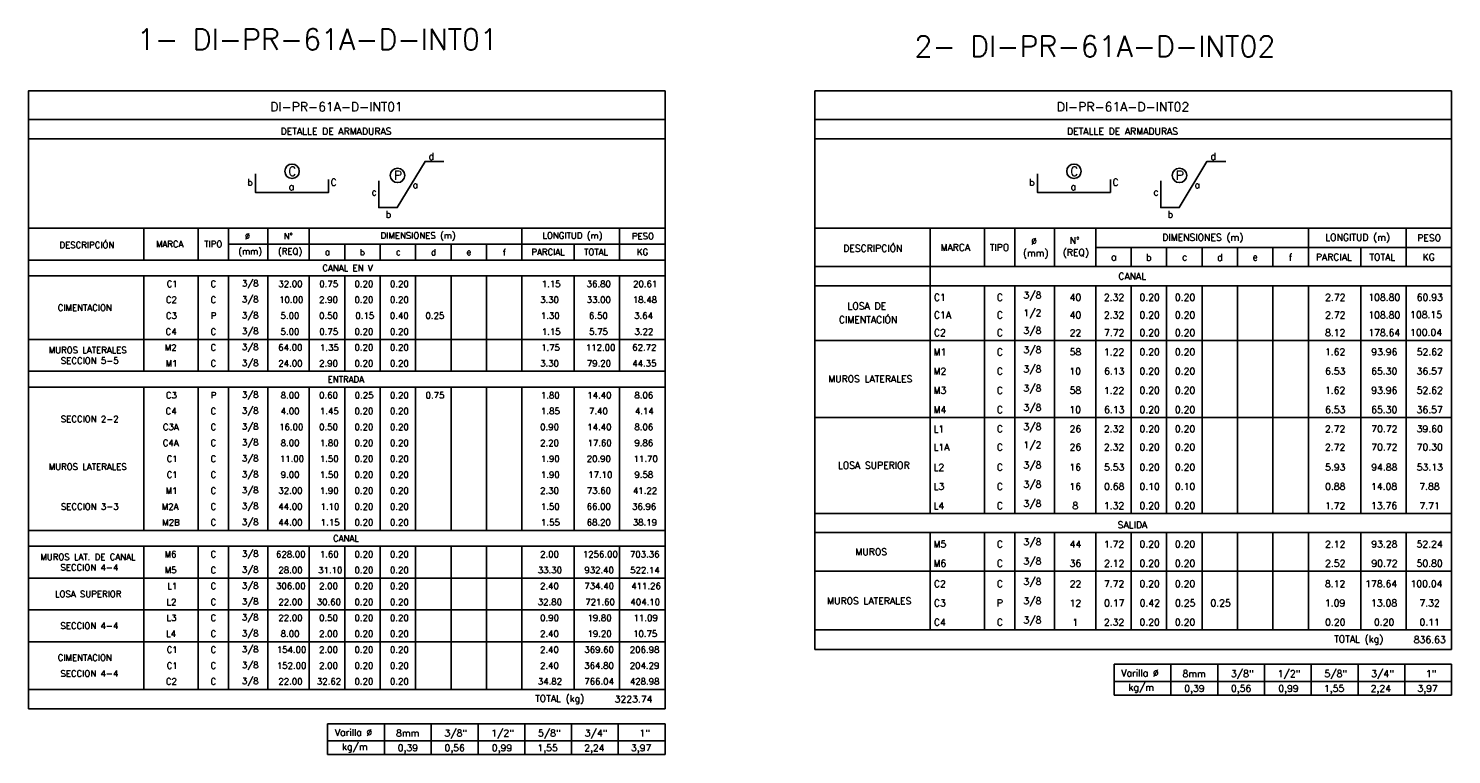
# Model space of a CAD drawing. Header units: metres. Extents: x -260 to 410, y 23 to 160.
# Tile 1 of 15: x -260 to -203, y 52 to 81. Entities that reach past the tile are written whole.
import ezdxf
from ezdxf.enums import TextEntityAlignment as Align

# ---------------------------------------------------------------- set-up
doc = ezdxf.new("R2010")
doc.units = ezdxf.units.M
for name, color, linetype in [('XREF-SE-CUADROS DE DESPIECE - HUAURA_PQT4$0$21', 3, 'Continuous'), ('XREF-SE-CUADROS DE DESPIECE - HUAURA_PQT4$0$21C', 3, 'Continuous'), ('XREF-SE-CUADROS DE DESPIECE - HUAURA_PQT4$0$23', 2, 'Continuous'), ('XREF-SE-CUADROS DE DESPIECE - HUAURA_PQT4$0$S-ANNO-TEXT', 7, 'Continuous'), ('XREF-SE-CUADROS DE DESPIECE - HUAURA_PQT4$0$S-LNWK-0006', 1, 'Continuous')]:
    doc.layers.add(name, color=color, linetype=linetype)
doc.styles.add('XREF-SE-CUADROS DE DESPIECE - HUAURA_PQT4$0$ROMANS-SP', font='romans.shx', dxfattribs={"width": 0.7})
doc.styles.add('XREF-SE-CUADROS DE DESPIECE - HUAURA_PQT4$0$TEGEPSA 100', font='romans.shx')

# ---------------------------------------------------------------- blocks, each defined once
blk = doc.blocks.new('XREF-SE-CUADROS DE DESPIECE - HUAURA_PQT4')
at = {"color": 3}
for p, q in [((-223.826, 72.91), (-223.826, 71.379)), ((-221.66, 72.91), (-221.66, 71.379)), ((-220.447, 72.91), (-220.447, 71.379)), ((-218.877, 72.91), (-218.877, 71.379)), ((-217.227, 72.91), (-217.227, 71.379)), ((-208.761, 72.91), (-208.761, 71.379)), ((-204.865, 72.91), (-204.865, 71.379)), ((-217.227, 72.14), (-203.057, 72.14)), ((-215.816, 72.14), (-215.816, 71.379)), ((-214.405, 72.14), (-214.405, 71.379)), ((-212.994, 72.14), (-212.994, 71.379)), ((-211.583, 72.14), (-211.583, 71.379)), ((-210.172, 72.14), (-210.172, 71.379)), ((-206.674, 72.14), (-206.674, 71.379)), ((-228.416, 71.379), (-203.057, 71.379)), ((-223.826, 71.379), (-223.826, 61.551)), ((-228.416, 70.617), (-203.057, 70.617)), ((-221.66, 70.617), (-221.66, 61.551)), ((-220.447, 70.617), (-220.447, 61.551)), ((-218.877, 70.617), (-218.877, 61.551)), ((-217.227, 70.617), (-217.227, 61.551)), ((-215.816, 70.617), (-215.816, 61.551)), ((-214.405, 70.617), (-214.405, 61.551)), ((-212.994, 70.617), (-212.994, 61.551)), ((-211.583, 70.617), (-211.583, 61.551)), ((-210.172, 70.617), (-210.172, 61.551)), ((-208.761, 70.617), (-208.761, 61.551)), ((-206.674, 70.617), (-206.674, 64.61)), ((-204.865, 70.617), (-204.865, 61.551)), ((-228.416, 68.441), (-203.057, 68.441)), ((-228.416, 65.377), (-203.057, 65.377)), ((-206.674, 64.61), (-206.674, 61.551)), ((-228.416, 61.551), (-223.826, 61.551)), ((-223.826, 61.551), (-203.057, 61.551)), ((-228.416, 60.789), (-203.057, 60.789)), ((-223.826, 60.789), (-223.826, 56.911)), ((-221.66, 60.789), (-221.66, 56.911)), ((-220.447, 60.789), (-220.447, 56.911)), ((-218.877, 60.789), (-218.877, 56.911)), ((-217.227, 60.789), (-217.227, 56.911)), ((-215.816, 60.789), (-215.816, 56.911)), ((-214.405, 60.789), (-214.405, 56.911)), ((-212.994, 60.789), (-212.994, 56.911)), ((-211.583, 60.789), (-211.583, 56.911)), ((-210.172, 60.789), (-210.172, 56.911)), ((-208.761, 60.789), (-208.761, 56.911)), ((-206.674, 60.789), (-206.674, 56.911)), ((-204.865, 60.789), (-204.865, 56.911)), ((-228.416, 59.257), (-203.057, 59.257)), ((-228.416, 56.911), (-203.057, 56.911))]:
    blk.add_line(p, q, dxfattribs=at)
at = {"layer": 'XREF-SE-CUADROS DE DESPIECE - HUAURA_PQT4$0$21'}
for p, q in [((-255.157, 72.91), (-255.157, 71.643)), ((-252.99, 72.91), (-252.99, 71.643)), ((-251.778, 72.91), (-251.778, 71.643)), ((-250.208, 72.91), (-250.208, 71.643)), ((-248.558, 72.91), (-248.558, 71.643)), ((-240.091, 72.91), (-240.091, 71.643)), ((-236.196, 72.91), (-236.196, 71.643)), ((-251.778, 72.276), (-234.387, 72.276)), ((-247.147, 72.276), (-247.147, 71.643)), ((-245.736, 72.276), (-245.736, 71.643)), ((-244.325, 72.276), (-244.325, 71.643)), ((-242.914, 72.276), (-242.914, 71.643)), ((-241.502, 72.276), (-241.502, 71.643)), ((-238.005, 72.276), (-238.005, 71.643)), ((-259.747, 71.643), (-234.387, 71.643)), ((-259.747, 71.01), (-234.387, 71.01)), ((-255.157, 71.01), (-255.157, 67.21)), ((-252.99, 71.01), (-252.99, 67.21)), ((-251.778, 71.01), (-251.778, 67.21)), ((-250.208, 71.01), (-250.208, 67.21)), ((-248.558, 71.01), (-248.558, 67.21)), ((-247.147, 71.01), (-247.147, 67.21)), ((-245.736, 71.01), (-245.736, 67.21)), ((-244.325, 71.01), (-244.325, 67.21)), ((-242.914, 71.01), (-242.914, 67.21)), ((-241.502, 71.01), (-241.502, 67.21)), ((-240.091, 71.01), (-240.091, 67.21)), ((-238.005, 71.01), (-238.005, 67.21)), ((-236.196, 71.01), (-236.196, 67.21)), ((-259.747, 68.476), (-234.387, 68.476)), ((-259.747, 67.21), (-234.387, 67.21)), ((-259.747, 66.576), (-234.387, 66.576)), ((-255.157, 66.576), (-255.157, 60.876)), ((-252.99, 66.576), (-252.99, 60.876)), ((-251.778, 66.576), (-251.778, 60.876)), ((-250.208, 66.576), (-250.208, 60.876)), ((-248.558, 66.576), (-248.558, 60.876)), ((-247.147, 66.576), (-247.147, 60.876)), ((-245.736, 66.576), (-245.736, 60.876)), ((-244.325, 66.576), (-244.325, 60.876)), ((-242.914, 66.576), (-242.914, 60.876)), ((-241.502, 66.576), (-241.502, 60.876)), ((-240.091, 66.576), (-240.091, 60.876)), ((-238.005, 66.576), (-238.005, 60.876)), ((-236.196, 66.576), (-236.196, 60.876)), ((-259.747, 60.876), (-234.387, 60.876)), ((-259.747, 60.243), (-234.387, 60.243)), ((-255.157, 60.243), (-255.157, 54.543)), ((-252.99, 60.243), (-252.99, 54.543)), ((-251.778, 60.243), (-251.778, 54.543)), ((-250.208, 60.243), (-250.208, 54.543)), ((-248.558, 60.243), (-248.558, 54.543)), ((-247.147, 60.243), (-247.147, 54.543)), ((-245.736, 60.243), (-245.736, 54.543)), ((-244.325, 60.243), (-244.325, 54.543)), ((-242.914, 60.243), (-242.914, 54.543)), ((-241.502, 60.243), (-241.502, 54.543)), ((-240.091, 60.243), (-240.091, 54.543)), ((-238.005, 60.243), (-238.005, 54.543)), ((-236.196, 60.243), (-236.196, 54.543)), ((-259.747, 58.976), (-234.387, 58.976)), ((-259.747, 57.71), (-234.387, 57.71)), ((-259.747, 56.443), (-234.387, 56.443)), ((-214.233, 55.546), (-214.233, 54.318)), ((-212.37, 55.546), (-212.37, 54.318)), ((-210.507, 55.546), (-210.507, 54.318)), ((-208.645, 55.546), (-208.645, 54.318)), ((-206.782, 55.546), (-206.782, 54.318)), ((-204.919, 55.546), (-204.919, 54.318)), ((-259.747, 54.543), (-234.387, 54.543)), ((-216.498, 54.858), (-203.057, 54.858)), ((-245.563, 53.178), (-245.563, 51.95)), ((-243.701, 53.178), (-243.701, 51.95)), ((-241.838, 53.178), (-241.838, 51.95)), ((-239.975, 53.178), (-239.975, 51.95)), ((-238.113, 53.178), (-238.113, 51.95)), ((-236.25, 53.178), (-236.25, 51.95)), ((-247.829, 52.49), (-234.387, 52.49))]:
    blk.add_line(p, q, dxfattribs=at)
at = {"layer": 'XREF-SE-CUADROS DE DESPIECE - HUAURA_PQT4$0$21C'}
for centre in [(-249.247, 75.177), (-218.098, 75.177), (-245.044, 75.012), (-213.895, 75.012)]:
    blk.add_circle(centre, 0.288, dxfattribs=at)
at = {"layer": 'XREF-SE-CUADROS DE DESPIECE - HUAURA_PQT4$0$23'}
for p, q in [((-228.416, 78.38), (-228.416, 56.137)), ((-203.057, 78.38), (-203.057, 56.137)), ((-259.747, 72.91), (-234.387, 72.91)), ((-228.416, 72.91), (-203.057, 72.91)), ((-228.416, 56.137), (-203.057, 56.137)), ((-216.498, 55.546), (-216.498, 54.318)), ((-216.498, 55.546), (-203.057, 55.546)), ((-216.498, 55.546), (-216.498, 54.318)), ((-203.057, 55.546), (-203.057, 54.318)), ((-216.498, 54.318), (-203.057, 54.318)), ((-259.747, 53.769), (-234.387, 53.769)), ((-247.829, 53.178), (-247.829, 51.95)), ((-247.829, 53.178), (-234.387, 53.178)), ((-247.829, 53.178), (-247.829, 51.95)), ((-234.387, 53.178), (-234.387, 51.95)), ((-247.829, 51.95), (-234.387, 51.95))]:
    blk.add_line(p, q, dxfattribs=at)
for points in [[(-234.387, 53.769), (-234.387, 78.38), (-259.747, 78.38), (-259.747, 53.769)], [(-203.057, 78.38), (-228.416, 78.38)], [(-234.387, 77.244), (-259.747, 77.244)], [(-203.057, 77.244), (-228.416, 77.244)], [(-234.387, 76.474), (-259.747, 76.474)], [(-203.057, 76.474), (-228.416, 76.474)]]:
    blk.add_lwpolyline(points, dxfattribs=at)
at = {"layer": 'XREF-SE-CUADROS DE DESPIECE - HUAURA_PQT4$0$S-LNWK-0006', "flags": 128}
for points in [[(-243.196, 75.568), (-243.949, 75.568), (-245.054, 73.731), (-245.791, 73.731), (-245.791, 74.798)], [(-212.047, 75.568), (-212.8, 75.568), (-213.905, 73.731), (-214.642, 73.731), (-214.642, 74.798)]]:
    blk.add_lwpolyline(points, dxfattribs=at)
at = {"layer": 'XREF-SE-CUADROS DE DESPIECE - HUAURA_PQT4$0$S-LNWK-0006'}
for points in [[(-247.789, 74.848), (-247.789, 74.338, -0.414214), (-247.803, 74.325), (-250.699, 74.325), (-250.699, 75.076)], [(-216.64, 74.848), (-216.64, 74.338, -0.414214), (-216.654, 74.325), (-219.549, 74.325), (-219.549, 75.076)]]:
    blk.add_lwpolyline(points, format="xyb", dxfattribs=at)
at = {"style": 'XREF-SE-CUADROS DE DESPIECE - HUAURA_PQT4$0$TEGEPSA 100'}
for s, height, p in [('Ø', 0.25, (-251.127, 72.468)), ('N°', 0.25, (-249.582, 72.468)), ('DIMENSIONES (m)', 0.25, (-245.72, 72.494)), ('LONGITUD (m)', 0.25, (-239.274, 72.494)), ('PESO', 0.25, (-235.709, 72.468)), ('N°', 0.27, (-218.269, 72.282)), ('DIMENSIONES (m)', 0.27, (-214.583, 72.413)), ('LONGITUD (m)', 0.27, (-208.09, 72.413)), ('PESO', 0.27, (-204.421, 72.391)), ('DESCRIPCIÓN', 0.25, (-258.512, 72.116)), ('MARCA', 0.25, (-254.668, 72.151)), ('TIPO', 0.25, (-252.745, 72.151)), ('(mm)', 0.25, (-251.387, 71.863)), ('(REQ)', 0.25, (-249.807, 71.861)), ('a', 0.25, (-247.938, 71.837)), ('b', 0.25, (-246.548, 71.83)), ('c', 0.25, (-245.111, 71.837)), ('d', 0.25, (-243.713, 71.83)), ('e', 0.25, (-242.298, 71.837)), ('f', 0.25, (-240.853, 71.826)), ('PARCIAL', 0.25, (-239.711, 71.835)), ('TOTAL', 0.25, (-237.611, 71.835)), ('KG', 0.25, (-235.508, 71.835)), ('DESCRIPCIÓN', 0.27, (-227.291, 71.971)), ('MARCA', 0.27, (-223.414, 72.01)), ('TIPO', 0.27, (-221.453, 72.01)), ('(mm)', 0.27, (-220.131, 71.785)), ('Ø', 0.27, (-219.803, 72.259)), ('(REQ)', 0.27, (-218.544, 71.808)), ('a', 0.27, (-216.618, 71.626)), ('b', 0.27, (-215.229, 71.617)), ('c', 0.27, (-213.792, 71.626)), ('d', 0.27, (-212.394, 71.617)), ('e', 0.27, (-210.983, 71.626)), ('f', 0.27, (-209.537, 71.615)), ('PARCIAL', 0.27, (-208.461, 71.625)), ('TOTAL', 0.27, (-206.33, 71.625)), ('KG', 0.27, (-204.208, 71.625)), ('C1', 0.25, (-254.24, 70.567)), ('C', 0.25, (-252.493, 70.568)), ('3/8', 0.25, (-251.243, 70.587)), ('32.00', 0.25, (-249.792, 70.568)), ('0.75', 0.25, (-248.16, 70.568)), ('0.20', 0.25, (-246.757, 70.568)), ('0.20', 0.25, (-245.346, 70.568)), ('1.15', 0.25, (-239.301, 70.567)), ('36.80', 0.25, (-237.51, 70.568)), ('20.61', 0.25, (-235.661, 70.567)), ('C1', 0.27, (-223.677, 70.023)), ('C', 0.27, (-221.171, 70.023)), (' 3/8', 0.27, (-220.297, 70.11)), ('40', 0.27, (-218.27, 70.023)), ('2.32', 0.27, (-216.905, 70.023)), ('0.20', 0.27, (-215.488, 70.023)), ('0.20', 0.27, (-214.077, 70.023)), ('2.72', 0.27, (-208.094, 70.023)), ('108.80', 0.27, (-206.372, 70.023)), ('60.93', 0.27, (-204.444, 70.023)), ('CIMENTACION', 0.25, (-258.579, 69.618)), ('C2', 0.25, (-254.273, 69.935)), ('C', 0.25, (-252.493, 69.935)), ('3/8', 0.25, (-251.243, 69.953)), ('10.00', 0.25, (-249.761, 69.934)), ('2.90', 0.25, (-248.168, 69.935)), ('0.20', 0.25, (-246.757, 69.935)), ('0.20', 0.25, (-245.346, 69.935)), ('3.30', 0.25, (-239.365, 69.935)), ('33.00', 0.25, (-237.51, 69.935)), ('18.48', 0.25, (-235.672, 69.934)), ('LOSA DE', 0.27, (-227.12, 69.678)), ('C3', 0.25, (-254.271, 69.301)), ('P', 0.25, (-252.486, 69.301)), ('3/8', 0.25, (-251.243, 69.32)), ('5.00', 0.25, (-249.704, 69.301)), ('0.50', 0.25, (-248.168, 69.301)), ('0.15', 0.25, (-246.724, 69.301)), ('0.40', 0.25, (-245.349, 69.301)), ('0.25', 0.25, (-243.93, 69.301)), ('1.30', 0.25, (-239.334, 69.301)), ('6.50', 0.25, (-237.418, 69.301)), ('3.64', 0.25, (-235.617, 69.301)), ('CIMENTACIÓN', 0.27, (-227.462, 69.133)), ('C1A', 0.27, (-223.677, 69.319)), ('C', 0.27, (-221.171, 69.319)), (' 1/2', 0.27, (-220.297, 69.406)), ('40', 0.27, (-218.27, 69.32)), ('2.32', 0.27, (-216.905, 69.32)), ('0.20', 0.27, (-215.488, 69.32)), ('0.20', 0.27, (-214.077, 69.32)), ('2.72', 0.27, (-208.094, 69.32)), ('108.80', 0.27, (-206.372, 69.32)), ('108.15', 0.27, (-204.706, 69.33)), ('C4', 0.25, (-254.285, 68.668)), ('C', 0.25, (-252.493, 68.668)), ('3/8', 0.25, (-251.243, 68.687)), ('5.00', 0.25, (-249.704, 68.668)), ('0.75', 0.25, (-248.16, 68.668)), ('0.20', 0.25, (-246.757, 68.668)), ('0.20', 0.25, (-245.346, 68.668)), ('1.15', 0.25, (-239.301, 68.667)), ('5.75', 0.25, (-237.414, 68.67)), ('3.22', 0.25, (-235.604, 68.668)), ('C2', 0.27, (-223.677, 68.613)), ('C', 0.27, (-221.171, 68.613)), (' 3/8', 0.27, (-220.297, 68.701)), ('22', 0.27, (-218.268, 68.61)), ('7.72', 0.27, (-216.9, 68.614)), ('0.20', 0.27, (-215.488, 68.614)), ('0.20', 0.27, (-214.077, 68.614)), ('8.12', 0.27, (-208.095, 68.614)), ('178.64', 0.27, (-206.374, 68.614)), ('100.04', 0.27, (-204.706, 68.625)), ('MUROS LATERALES', 0.25, (-258.94, 67.929)), ('M2', 0.25, (-254.317, 68.033)), ('C', 0.25, (-252.493, 68.035)), ('3/8', 0.25, (-251.243, 68.053)), ('64.00', 0.25, (-249.796, 68.035)), ('1.35', 0.25, (-248.134, 68.034)), ('0.20', 0.25, (-246.757, 68.035)), ('0.20', 0.25, (-245.346, 68.035)), ('1.75', 0.25, (-239.326, 68.034)), ('112.00', 0.25, (-237.542, 68.034)), ('62.72', 0.25, (-235.694, 68.035)), ('M1', 0.27, (-223.693, 67.845)), ('C', 0.27, (-221.171, 67.847)), (' 3/8', 0.27, (-220.297, 67.935)), ('58', 0.27, (-218.27, 67.848)), ('1.22', 0.27, (-216.905, 67.846)), ('0.20', 0.27, (-215.488, 67.848)), ('0.20', 0.27, (-214.077, 67.848)), ('1.62', 0.27, (-208.1, 67.848)), ('93.96', 0.27, (-206.255, 67.848)), ('52.62', 0.27, (-204.445, 67.848)), ('SECCION 5-5', 0.25, (-258.457, 67.508)), ('M1', 0.25, (-254.284, 67.399)), ('C', 0.25, (-252.493, 67.401)), ('3/8', 0.25, (-251.243, 67.42)), ('24.00', 0.25, (-249.793, 67.401)), ('2.90', 0.25, (-248.168, 67.401)), ('0.20', 0.25, (-246.757, 67.401)), ('0.20', 0.25, (-245.346, 67.401)), ('3.30', 0.25, (-239.365, 67.401)), ('79.20', 0.25, (-237.503, 67.401)), ('44.35', 0.25, (-235.696, 67.401)), ('MUROS LATERALES', 0.27, (-227.888, 66.774)), ('M2', 0.27, (-223.693, 67.079)), ('C', 0.27, (-221.171, 67.081)), (' 3/8', 0.27, (-220.297, 67.168)), ('10', 0.27, (-218.279, 67.082)), ('6.13', 0.27, (-216.897, 67.082)), ('0.20', 0.27, (-215.488, 67.082)), ('0.20', 0.27, (-214.077, 67.082)), ('6.53', 0.27, (-208.093, 67.082)), ('65.30', 0.27, (-206.258, 67.082)), ('36.57', 0.27, (-204.447, 67.082)), ('C3', 0.25, (-254.271, 66.135)), ('P', 0.25, (-252.486, 66.135)), ('3/8', 0.25, (-251.243, 66.153)), ('8.00', 0.25, (-249.7, 66.135)), ('0.60', 0.25, (-248.168, 66.135)), ('0.25', 0.25, (-246.752, 66.135)), ('0.20', 0.25, (-245.346, 66.135)), ('0.75', 0.25, (-243.927, 66.135)), ('1.80', 0.25, (-239.334, 66.134)), ('14.40', 0.25, (-237.484, 66.134)), ('8.06', 0.25, (-235.609, 66.135)), ('M3', 0.27, (-223.693, 66.316)), ('C', 0.27, (-221.171, 66.315)), (' 3/8', 0.27, (-220.297, 66.402)), ('58', 0.27, (-218.27, 66.316)), ('1.22', 0.27, (-216.905, 66.313)), ('0.20', 0.27, (-215.488, 66.316)), ('0.20', 0.27, (-214.077, 66.316)), ('1.62', 0.27, (-208.1, 66.316)), ('93.96', 0.27, (-206.255, 66.316)), ('52.62', 0.27, (-204.445, 66.316)), ('3/8', 0.25, (-251.243, 65.52)), ('M4', 0.27, (-223.693, 65.547)), ('C', 0.27, (-221.171, 65.549)), (' 3/8', 0.27, (-220.297, 65.636)), ('10', 0.27, (-218.279, 65.549)), ('6.13', 0.27, (-216.897, 65.549)), ('0.20', 0.27, (-215.488, 65.549)), ('0.20', 0.27, (-214.077, 65.549)), ('6.53', 0.27, (-208.093, 65.549)), ('65.30', 0.27, (-206.258, 65.549)), ('36.57', 0.27, (-204.447, 65.549)), ('SECCION 2-2', 0.25, (-258.458, 65.185)), ('C4', 0.25, (-254.285, 65.501)), ('C', 0.25, (-252.493, 65.501)), ('4.00', 0.25, (-249.697, 65.501)), ('1.45', 0.25, (-248.137, 65.501)), ('0.20', 0.25, (-246.757, 65.501)), ('0.20', 0.25, (-245.346, 65.501)), ('1.85', 0.25, (-239.329, 65.501)), ('7.40', 0.25, (-237.414, 65.501)), ('4.14', 0.25, (-235.586, 65.5)), ('C3A', 0.25, (-254.393, 64.868)), ('C', 0.25, (-252.493, 64.868)), ('3/8', 0.25, (-251.243, 64.887)), ('16.00', 0.25, (-249.761, 64.867)), ('0.50', 0.25, (-248.168, 64.868)), ('0.20', 0.25, (-246.757, 64.868)), ('0.20', 0.25, (-245.346, 64.868)), ('0.90', 0.25, (-239.363, 64.868)), ('14.40', 0.25, (-237.484, 64.867)), ('8.06', 0.25, (-235.609, 64.868)), ('L1', 0.27, (-223.693, 64.779)), ('C', 0.27, (-221.171, 64.783)), (' 3/8', 0.27, (-220.297, 64.87)), ('26', 0.27, (-218.272, 64.783)), ('2.32', 0.27, (-216.905, 64.783)), ('0.20', 0.27, (-215.488, 64.783)), ('0.20', 0.27, (-214.077, 64.783)), ('2.72', 0.27, (-208.1, 64.781)), ('70.72', 0.27, (-206.254, 64.783)), ('39.60', 0.27, (-204.445, 64.783)), ('C4A', 0.25, (-254.396, 64.235)), ('C', 0.25, (-252.493, 64.235)), ('3/8', 0.25, (-251.243, 64.253)), ('8.00', 0.25, (-249.7, 64.235)), ('1.80', 0.25, (-248.139, 64.234)), ('0.20', 0.25, (-246.757, 64.235)), ('0.20', 0.25, (-245.346, 64.235)), ('2.20', 0.25, (-239.364, 64.235)), ('17.60', 0.25, (-237.476, 64.234)), ('9.86', 0.25, (-235.609, 64.235)), ('L1A', 0.27, (-223.693, 64.054)), ('C', 0.27, (-221.171, 64.057)), (' 1/2', 0.27, (-220.297, 64.144)), ('26', 0.27, (-218.272, 64.058)), ('2.32', 0.27, (-216.905, 64.058)), ('0.20', 0.27, (-215.488, 64.058)), ('0.20', 0.27, (-214.077, 64.058)), ('2.72', 0.27, (-208.1, 64.056)), ('70.72', 0.27, (-206.254, 64.058)), ('70.30', 0.27, (-204.445, 64.058)), ('MUROS LATERALES', 0.25, (-258.94, 63.285)), ('C1', 0.25, (-254.24, 63.601)), ('C', 0.25, (-252.493, 63.601)), ('3/8', 0.25, (-251.243, 63.62)), ('11.00', 0.25, (-249.733, 63.601)), ('1.50', 0.25, (-248.139, 63.601)), ('0.20', 0.25, (-246.757, 63.601)), ('0.20', 0.25, (-245.346, 63.601)), ('1.90', 0.25, (-239.334, 63.601)), ('20.90', 0.25, (-237.508, 63.601)), ('11.70', 0.25, (-235.639, 63.601)), ('LOSA SUPERIOR', 0.27, (-227.503, 63.332)), ('L2', 0.27, (-223.693, 63.252)), ('C', 0.27, (-221.171, 63.256)), (' 3/8', 0.27, (-220.297, 63.343)), ('16', 0.27, (-218.278, 63.256)), ('5.53', 0.27, (-216.897, 63.256)), ('0.20', 0.27, (-215.488, 63.256)), ('0.20', 0.27, (-214.077, 63.256)), ('5.93', 0.27, (-208.092, 63.256)), ('94.88', 0.27, (-206.254, 63.256)), ('53.13', 0.27, (-204.443, 63.256)), ('C1', 0.25, (-254.24, 62.967)), ('C', 0.25, (-252.493, 62.968)), ('3/8', 0.25, (-251.243, 62.987)), ('9.00', 0.25, (-249.699, 62.968)), ('1.50', 0.25, (-248.139, 62.967)), ('0.20', 0.25, (-246.757, 62.968)), ('0.20', 0.25, (-245.346, 62.968)), ('1.90', 0.25, (-239.334, 62.967)), ('17.10', 0.25, (-237.447, 62.967)), ('9.58', 0.25, (-235.607, 62.968)), ('M1', 0.25, (-254.284, 62.332)), ('C', 0.25, (-252.493, 62.335)), ('3/8', 0.25, (-251.243, 62.353)), ('32.00', 0.25, (-249.792, 62.335)), ('1.90', 0.25, (-248.139, 62.334)), ('0.20', 0.25, (-246.757, 62.335)), ('0.20', 0.25, (-245.346, 62.335)), ('2.30', 0.25, (-239.364, 62.335)), ('73.60', 0.25, (-237.503, 62.335)), ('41.22', 0.25, (-235.665, 62.333)), ('L3', 0.27, (-223.693, 62.49)), ('C', 0.27, (-221.171, 62.489)), (' 3/8', 0.27, (-220.297, 62.577)), ('16', 0.27, (-218.278, 62.49)), ('0.68', 0.27, (-216.898, 62.49)), ('0.10', 0.27, (-215.488, 62.49)), ('0.10', 0.27, (-214.077, 62.49)), ('0.88', 0.27, (-208.093, 62.49)), ('14.08', 0.27, (-206.264, 62.49)), ('7.88', 0.27, (-204.34, 62.49)), ('SECCION 3-3', 0.25, (-258.456, 61.701)), ('M2A', 0.25, (-254.437, 61.699)), ('C', 0.25, (-252.493, 61.701)), ('3/8', 0.25, (-251.243, 61.72)), ('44.00', 0.25, (-249.792, 61.701)), ('1.10', 0.25, (-248.111, 61.701)), ('0.20', 0.25, (-246.757, 61.701)), ('0.20', 0.25, (-245.346, 61.701)), ('1.50', 0.25, (-239.334, 61.701)), ('66.00', 0.25, (-237.51, 61.701)), ('36.96', 0.25, (-235.702, 61.701)), ('L4', 0.27, (-223.693, 61.721)), ('C', 0.27, (-221.171, 61.723)), (' 3/8', 0.27, (-220.297, 61.811)), ('8', 0.27, (-218.16, 61.724)), ('1.32', 0.27, (-216.905, 61.724)), ('0.20', 0.27, (-215.488, 61.724)), ('0.20', 0.27, (-214.077, 61.724)), ('1.72', 0.27, (-208.1, 61.722)), ('13.76', 0.27, (-206.264, 61.724)), ('7.71', 0.27, (-204.337, 61.722)), ('M2B', 0.25, (-254.417, 61.066)), ('C', 0.25, (-252.493, 61.068)), ('3/8', 0.25, (-251.243, 61.087)), ('44.00', 0.25, (-249.792, 61.068)), ('1.15', 0.25, (-248.106, 61.067)), ('0.20', 0.25, (-246.757, 61.068)), ('0.20', 0.25, (-245.346, 61.068)), ('1.55', 0.25, (-239.329, 61.067)), ('68.20', 0.25, (-237.51, 61.068)), ('38.19', 0.25, (-235.672, 61.067)), ('MUROS', 0.27, (-226.803, 59.889)), ('M5', 0.27, (-223.693, 60.196)), ('C', 0.27, (-221.171, 60.195)), (' 3/8', 0.27, (-220.297, 60.283)), ('44', 0.27, (-218.267, 60.193)), ('1.72', 0.27, (-216.905, 60.194)), ('0.20', 0.27, (-215.488, 60.196)), ('0.20', 0.27, (-214.077, 60.196)), ('2.12', 0.27, (-208.094, 60.194)), ('93.28', 0.27, (-206.254, 60.196)), ('52.24', 0.27, (-204.45, 60.196)), ('MUROS LAT. DE CANAL', 0.25, (-259.274, 59.695)), ('SECCION 4-4', 0.25, (-258.473, 59.274)), ('M6', 0.25, (-254.323, 59.801)), ('C', 0.25, (-252.493, 59.801)), ('3/8', 0.25, (-251.243, 59.82)), ('628.00', 0.25, (-249.885, 59.801)), ('1.60', 0.25, (-248.139, 59.801)), ('0.20', 0.25, (-246.757, 59.801)), ('0.20', 0.25, (-245.346, 59.801)), ('2.00', 0.25, (-239.364, 59.801)), ('1256.00', 0.25, (-237.662, 59.801)), ('703.36', 0.25, (-235.787, 59.801)), ('M6', 0.27, (-223.693, 59.43)), ('C', 0.27, (-221.171, 59.429)), (' 3/8', 0.27, (-220.297, 59.516)), ('36', 0.27, (-218.27, 59.43)), ('2.12', 0.27, (-216.899, 59.428)), ('0.20', 0.27, (-215.488, 59.43)), ('0.20', 0.27, (-214.077, 59.43)), ('2.52', 0.27, (-208.094, 59.43)), ('90.72', 0.27, (-206.251, 59.43)), ('50.80', 0.27, (-204.449, 59.43)), ('M5', 0.25, (-254.317, 59.17)), ('C', 0.25, (-252.493, 59.168)), ('3/8', 0.25, (-251.243, 59.187)), ('28.00', 0.25, (-249.791, 59.168)), ('31.10', 0.25, (-248.205, 59.167)), ('0.20', 0.25, (-246.757, 59.168)), ('0.20', 0.25, (-245.346, 59.168)), ('33.30', 0.25, (-239.457, 59.168)), ('932.40', 0.25, (-237.603, 59.168)), ('522.14', 0.25, (-235.776, 59.167)), (' 3/8', 0.27, (-220.297, 58.703)), ('LOSA SUPERIOR', 0.25, (-258.692, 58.218)), ('L1', 0.25, (-254.217, 58.532)), ('C', 0.25, (-252.493, 58.535)), ('3/8', 0.25, (-251.243, 58.553)), ('306.00', 0.25, (-249.884, 58.535)), ('2.00', 0.25, (-248.168, 58.535)), ('0.20', 0.25, (-246.757, 58.535)), ('0.20', 0.25, (-245.346, 58.535)), ('2.40', 0.25, (-239.366, 58.535)), ('734.40', 0.25, (-237.6, 58.535)), ('411.26', 0.25, (-235.734, 58.534)), ('C2', 0.27, (-223.677, 58.615)), ('C', 0.27, (-221.171, 58.615)), ('22', 0.27, (-218.268, 58.612)), ('7.72', 0.27, (-216.902, 58.616)), ('0.20', 0.27, (-215.488, 58.616)), ('0.20', 0.27, (-214.077, 58.616)), ('8.12', 0.27, (-208.098, 58.616)), ('178.64', 0.27, (-206.495, 58.616)), ('100.04', 0.27, (-204.69, 58.616)), ('L2', 0.25, (-254.25, 57.899)), ('C', 0.25, (-252.493, 57.901)), ('3/8', 0.25, (-251.243, 57.92)), ('22.00', 0.25, (-249.791, 57.901)), ('30.60', 0.25, (-248.262, 57.901)), ('0.20', 0.25, (-246.757, 57.901)), ('0.20', 0.25, (-245.346, 57.901)), ('32.80', 0.25, (-239.457, 57.901)), ('721.60', 0.25, (-237.566, 57.901)), ('404.10', 0.25, (-235.765, 57.901)), ('MUROS LATERALES', 0.27, (-227.93, 57.935)), ('C3', 0.27, (-223.677, 57.85)), ('P', 0.27, (-221.172, 57.847)), (' 3/8', 0.27, (-220.297, 57.936)), ('12', 0.27, (-218.274, 57.846)), ('0.17', 0.27, (-216.897, 57.85)), ('0.42', 0.27, (-215.483, 57.85)), ('0.25', 0.27, (-214.072, 57.85)), ('0.25', 0.27, (-212.661, 57.85)), ('1.09', 0.27, (-208.102, 57.85)), ('13.08', 0.27, (-206.264, 57.85)), ('7.32', 0.27, (-204.337, 57.85)), ('L3', 0.25, (-254.249, 57.268)), ('C', 0.25, (-252.493, 57.268)), ('3/8', 0.25, (-251.243, 57.287)), ('22.00', 0.25, (-249.791, 57.268)), ('0.50', 0.25, (-248.168, 57.268)), ('0.20', 0.25, (-246.757, 57.268)), ('0.20', 0.25, (-245.346, 57.268)), ('0.90', 0.25, (-239.363, 57.268)), ('19.80', 0.25, (-237.478, 57.267)), ('11.09', 0.25, (-235.641, 57.267)), ('C4', 0.27, (-223.677, 57.083)), ('C', 0.27, (-221.171, 57.083)), (' 3/8', 0.27, (-220.297, 57.17)), ('1', 0.27, (-218.159, 57.081)), ('2.32', 0.27, (-216.905, 57.084)), ('0.20', 0.27, (-215.488, 57.084)), ('0.20', 0.27, (-214.077, 57.084)), ('0.20', 0.27, (-208.094, 57.084)), ('0.20', 0.27, (-206.147, 57.084)), ('0.11', 0.27, (-204.333, 57.084)), ('SECCION 4-4', 0.25, (-258.473, 56.951)), ('L4', 0.25, (-254.263, 56.635)), ('C', 0.25, (-252.493, 56.635)), ('3/8', 0.25, (-251.243, 56.653)), ('8.00', 0.25, (-249.7, 56.635)), ('2.00', 0.25, (-248.168, 56.635)), ('0.20', 0.25, (-246.757, 56.635)), ('0.20', 0.25, (-245.346, 56.635)), ('2.40', 0.25, (-239.366, 56.635)), ('19.20', 0.25, (-237.478, 56.634)), ('10.75', 0.25, (-235.662, 56.634)), ('C1', 0.25, (-254.24, 56.001)), ('C', 0.25, (-252.493, 56.001)), ('3/8', 0.25, (-251.243, 56.02)), ('154.00', 0.25, (-249.856, 56.001)), ('2.00', 0.25, (-248.168, 56.001)), ('0.20', 0.25, (-246.757, 56.001)), ('0.20', 0.25, (-245.346, 56.001)), ('2.40', 0.25, (-239.366, 56.001)), ('369.60', 0.25, (-237.602, 56.001)), ('206.98', 0.25, (-235.79, 56.001)), ('CIMENTACION', 0.25, (-258.579, 55.685)), ('C1', 0.25, (-254.24, 55.367)), ('C', 0.25, (-252.493, 55.368)), ('3/8', 0.25, (-251.243, 55.387)), ('152.00', 0.25, (-249.853, 55.367)), ('2.00', 0.25, (-248.168, 55.368)), ('0.20', 0.25, (-246.757, 55.368)), ('0.20', 0.25, (-245.346, 55.368)), ('2.40', 0.25, (-239.366, 55.368)), ('364.80', 0.25, (-237.604, 55.368)), ('204.29', 0.25, (-235.793, 55.368)), ('SECCION 4-4', 0.25, (-258.473, 55.051)), ('3/8', 0.25, (-251.243, 54.753)), ('C2', 0.25, (-254.273, 54.735)), ('C', 0.25, (-252.493, 54.735)), ('22.00', 0.25, (-249.791, 54.735)), ('32.62', 0.25, (-248.257, 54.735)), ('0.20', 0.25, (-246.757, 54.735)), ('0.20', 0.25, (-245.346, 54.735)), ('34.82', 0.25, (-239.455, 54.735)), ('766.04', 0.25, (-237.603, 54.735)), ('428.98', 0.25, (-235.789, 54.735))]:
    blk.add_text(s, height=height, dxfattribs=at).set_placement(p)
at = {"layer": 'Defpoints', "style": 'XREF-SE-CUADROS DE DESPIECE - HUAURA_PQT4$0$ROMANS-SP'}
for s, p in [('1- DI-PR-61A-D-INT01', (-255.421, 80.015)), ('2- DI-PR-61A-D-INT02', (-224.451, 79.735))]:
    blk.add_text(s, height=0.83433, dxfattribs=at).set_placement(p)
at = {"layer": 'XREF-SE-CUADROS DE DESPIECE - HUAURA_PQT4$0$23', "style": 'XREF-SE-CUADROS DE DESPIECE - HUAURA_PQT4$0$TEGEPSA 100'}
for s, height, p in [('CANAL EN V', 0.25, (-248.038, 71.201)), ('CANAL', 0.27, (-216.331, 70.863)), ('ENTRADA', 0.25, (-247.829, 66.768)), ('SALIDA', 0.27, (-216.358, 60.962)), ('CANAL', 0.25, (-247.613, 60.435)), ('TOTAL (kg)', 0.27, (-207.735, 56.414)), ('836.63', 0.27, (-204.561, 56.389)), ('TOTAL (kg)', 0.27, (-239.566, 54.046)), ('3223.74 ', 0.27, (-236.395, 54.022))]:
    blk.add_text(s, height=height, dxfattribs=at).set_placement(p)
at = {"layer": 'XREF-SE-CUADROS DE DESPIECE - HUAURA_PQT4$0$S-ANNO-TEXT', "color": 4, "style": 'XREF-SE-CUADROS DE DESPIECE - HUAURA_PQT4$0$TEGEPSA 100'}
for s, p in [('DI-PR-61A-D-INT01', (-250.116, 77.564)), ('DI-PR-61A-D-INT02', (-218.785, 77.564))]:
    blk.add_text(s, height=0.36233, dxfattribs=at).set_placement(p)
at = {"layer": 'XREF-SE-CUADROS DE DESPIECE - HUAURA_PQT4$0$S-ANNO-TEXT', "style": 'XREF-SE-CUADROS DE DESPIECE - HUAURA_PQT4$0$TEGEPSA 100'}
for s, height, p in [('DETALLE DE ARMADURAS', 0.27006, (-249.705, 76.635)), ('DETALLE DE ARMADURAS', 0.27006, (-218.374, 76.635)), ('Varilla %%C', 0.27, (-216.213, 55.062)), ('8mm', 0.27, (-213.773, 55.037)), ('3/8"', 0.27, (-211.845, 55.037)), ('1/2"', 0.27, (-209.982, 55.037)), ('5/8"', 0.27, (-208.12, 55.037)), ('3/4"', 0.27, (-206.257, 55.037)), ('1"', 0.27, (-204.078, 55.037)), ('kg/m', 0.27, (-215.927, 54.492)), ('0,39', 0.27, (-213.706, 54.447)), ('0,56', 0.27, (-211.844, 54.447)), ('0,99', 0.27, (-209.959, 54.447)), ('1,55', 0.27, (-208.141, 54.447)), ('2,24', 0.27, (-206.278, 54.447)), ('3,97', 0.27, (-204.416, 54.447)), ('Varilla %%C', 0.27, (-247.544, 52.695)), ('8mm', 0.27, (-245.104, 52.669)), ('3/8"', 0.27, (-243.176, 52.669)), ('1/2"', 0.27, (-241.313, 52.669)), ('5/8"', 0.27, (-239.45, 52.669)), ('3/4"', 0.27, (-237.588, 52.669)), ('1"', 0.27, (-235.409, 52.669)), ('kg/m', 0.27, (-247.257, 52.124)), ('0,39', 0.27, (-245.037, 52.079)), ('0,56', 0.27, (-243.174, 52.079)), ('0,99', 0.27, (-241.289, 52.079)), ('1,55', 0.27, (-239.472, 52.079)), ('2,24', 0.27, (-237.609, 52.079)), ('3,97', 0.27, (-235.746, 52.079))]:
    blk.add_text(s, height=height, dxfattribs=at).set_placement(p)
for s, p in [('d', (-243.588, 75.636)), ('d', (-212.439, 75.636)), ('b', (-250.814, 74.604)), ('C', (-247.468, 74.604)), ('b', (-219.665, 74.604)), ('C', (-216.319, 74.604)), ('c', (-245.873, 74.214)), ('c', (-214.724, 74.214)), ('b', (-245.298, 73.329)), ('b', (-214.148, 73.329))]:
    blk.add_text(s, height=0.27, dxfattribs=at).set_placement(p, align=Align.RIGHT)
for s, height, p in [('C', 0.362, (-249.234, 74.995)), ('P', 0.362, (-245.031, 74.83)), ('C', 0.362, (-218.084, 74.995)), ('P', 0.362, (-213.881, 74.83)), ('a', 0.27, (-249.27, 74.424)), ('a', 0.27, (-244.334, 74.501)), ('a', 0.27, (-218.121, 74.424)), ('a', 0.27, (-213.185, 74.501))]:
    blk.add_text(s, height=height, dxfattribs=at).set_placement(p, align=Align.CENTER)

msp = doc.modelspace()

# ---------------------------------------------------------------- block references
msp.add_blockref('XREF-SE-CUADROS DE DESPIECE - HUAURA_PQT4', (0, 0))

doc.saveas('drawing.dxf')
